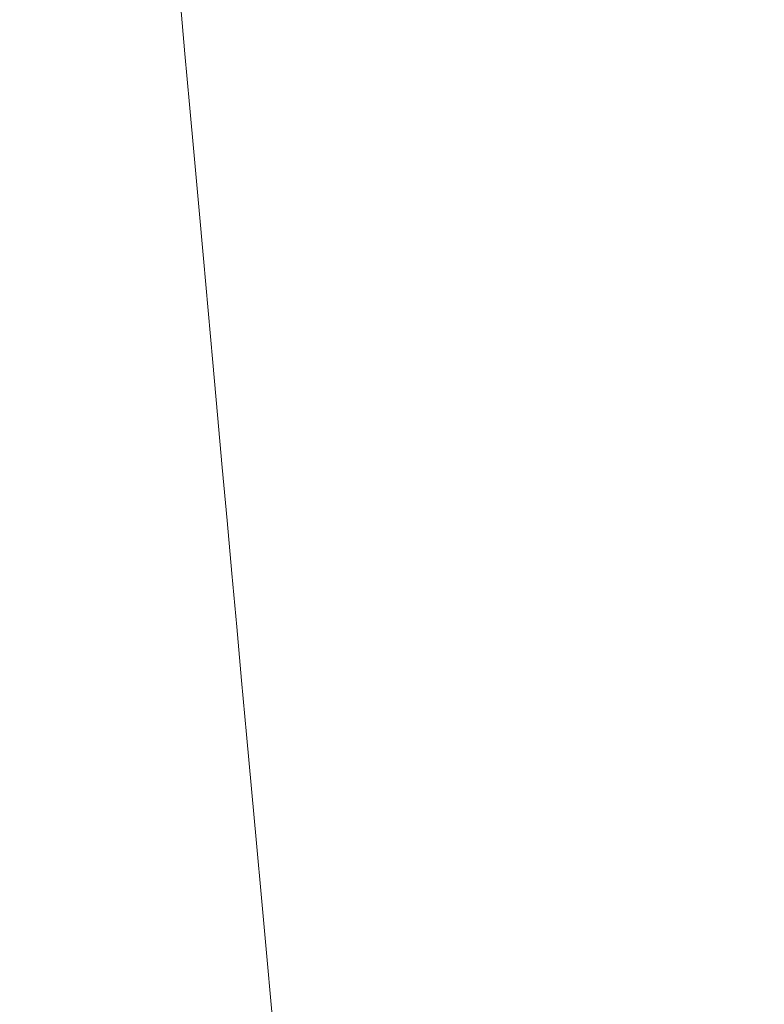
# Model space of a CAD drawing. Header units: millimetres. Extents: x 5939 to 6064, y 7184 to 7303.
# Tile 86 of 256: x 5997.7448 to 5997.773, y 7191.1617 to 7191.1989. Entities that reach past the tile are written whole.
import ezdxf
from ezdxf.lldxf.tags import DXFTag

# ---------------------------------------------------------------- set-up
doc = ezdxf.new("R2010")
doc.units = ezdxf.units.MM
doc.layers.add('1', color=7, linetype='CONTINUOUS', true_color=0xffffff)
tags = doc.linetypes.add('DASHED', pattern=[25.72, 12.86, -12.86]).pattern_tags.tags
tags[6:7] = [DXFTag(74, 4), DXFTag(75, 0), DXFTag(340, '0'), DXFTag(46, 0.0), DXFTag(50, 0.0), DXFTag(44, 0.0), DXFTag(45, 0.0)]
tags[4:5] = [DXFTag(74, 4), DXFTag(75, 0), DXFTag(340, '0'), DXFTag(46, 0.0), DXFTag(50, 0.0), DXFTag(44, 0.0), DXFTag(45, 0.0)]

msp = doc.modelspace()

# ---------------------------------------------------------------- linework, layer by layer
at = {"layer": '1', "color": 251, "linetype": 'DASHED', "lineweight": 5}
msp.add_open_spline([(5997.744832, 7191.268965), (5997.747321, 7191.239496), (5997.75358, 7191.16886), (5997.765116, 7191.045842), (5997.777417, 7190.914188), (5997.788267, 7190.795508), (5997.796633, 7190.702597), (5997.805471, 7190.602981), (5997.818546, 7190.453616), (5997.833178, 7190.283563), (5997.848981, 7190.099154), (5997.863342, 7189.932275), (5997.872632, 7189.826182), (5997.877135, 7189.775196)], degree=3, knots=[0, 0, 0, 0, 0.154986, 0.280143, 0.380611, 0.425099, 0.468377, 0.512925, 0.561144, 0.675884, 0.770657, 0.882396, 1, 1, 1, 1], dxfattribs=at)

doc.saveas('drawing.dxf')
